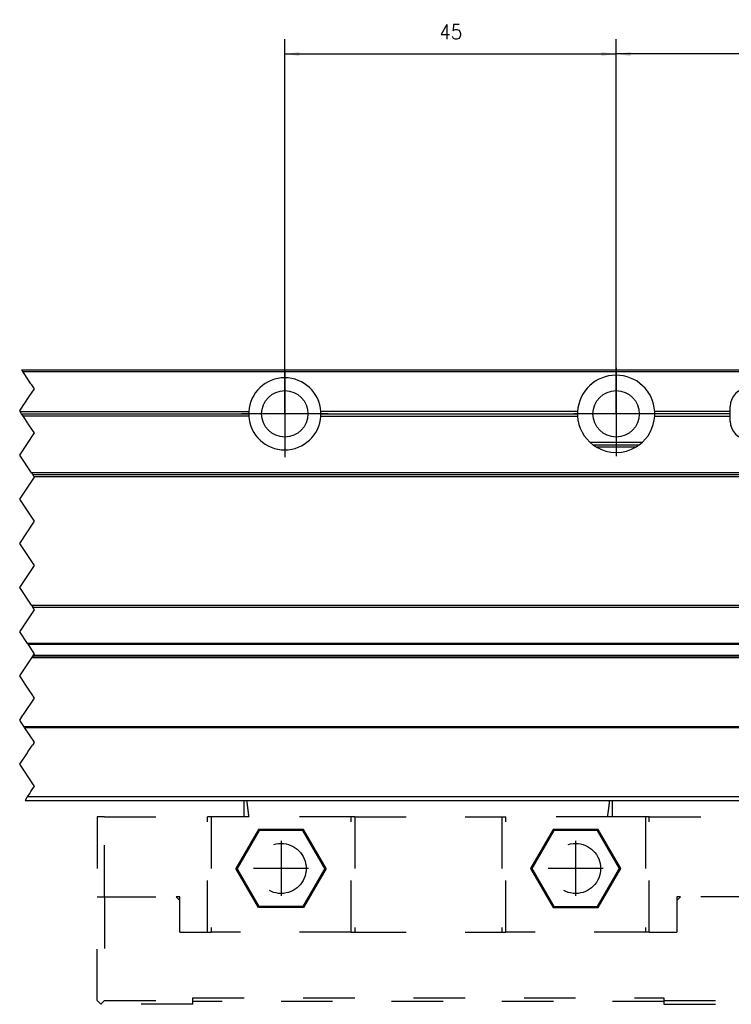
# Model space of a CAD drawing. Header units: millimetres. Extents: x -235 to 9216, y -109 to 485.
# Tile 14 of 44: x 271 to 368, y 171 to 305. Entities that reach past the tile are written whole.
import ezdxf

# ---------------------------------------------------------------- set-up
doc = ezdxf.new("R2010")
doc.units = ezdxf.units.MM
doc.linetypes.add('DASHED', pattern=[15, 7, -8])
doc.linetypes.add('DOT_CENTER', pattern=[14, 12, -1, 0, -1])
doc.layers.add('1', color=7, linetype='Continuous')
doc.styles.add('CONVERTER_11', font='txt.shx', dxfattribs={"width": 0.9})
doc.dimstyles.new('ME10_DIM_32', dxfattribs={"dimtxt": 2, "dimasz": 2, "dimexe": 2, "dimexo": 0, "dimgap": 2, "dimtad": 1, "dimdsep": 46, "dimtxsty": 'CONVERTER_11', "dimsah": 1, "dimcen": 0.09, "dimclrd": 2, "dimclre": 2, "dimclrt": 2, "dimadec": 0, "dimazin": 0, "dimtfac": 1, "dimtdec": 4, "dimtix": 1, "dimtmove": 0, "dimatfit": 3, "dimfxl": 1, "dimtolj": 1, "dimtzin": 0, "dimarcsym": 0})
doc.dimstyles.new('ME10_DIM_33', dxfattribs={"dimtxt": 2, "dimasz": 2, "dimexe": 2, "dimexo": 0, "dimgap": 2, "dimtad": 1, "dimdsep": 46, "dimtxsty": 'CONVERTER_11', "dimsah": 1, "dimcen": 0.09, "dimclrd": 2, "dimclre": 2, "dimclrt": 2, "dimadec": 0, "dimazin": 0, "dimtfac": 1, "dimtdec": 4, "dimtix": 1, "dimtmove": 0, "dimatfit": 3, "dimfxl": 1, "dimtolj": 1, "dimtzin": 0, "dimarcsym": 0})

# ---------------------------------------------------------------- blocks, each defined once
blk = doc.blocks.new('CABEZA_1__4', base_point=(281.51, 171.02))
at = {"color": 2, "linetype": 'DASHED'}
for p, q in [((301.51, 196.47), (301.51, 198.72)), ((351.51, 196.47), (351.51, 198.72)), ((282.51, 196.47), (281.51, 196.47)), ((281.51, 196.47), (281.51, 185.62)), ((282.51, 196.47), (296.51, 196.47)), ((282.51, 185.62), (282.51, 196.47)), ((297.01, 196.47), (296.51, 196.47)), ((296.51, 180.82), (296.51, 196.47)), ((301.51, 196.47), (297.01, 196.47)), ((297.01, 196.47), (297.01, 180.82)), ((302.15, 196.47), (301.51, 196.47)), ((316.01, 196.47), (302.15, 196.47)), ((316.51, 196.47), (316.01, 196.47)), ((316.01, 180.82), (316.01, 196.47)), ((316.51, 196.47), (336.51, 196.47)), ((316.51, 196.47), (316.51, 180.82)), ((336.51, 196.47), (337.01, 196.47)), ((336.51, 196.47), (336.51, 180.82)), ((350.86, 196.47), (337.01, 196.47)), ((337.01, 180.82), (337.01, 196.47)), ((351.51, 196.47), (350.86, 196.47)), ((356.01, 196.47), (351.51, 196.47)), ((356.51, 196.47), (356.01, 196.47)), ((356.01, 196.47), (356.01, 180.82)), ((356.51, 196.47), (370.51, 196.47)), ((356.51, 180.82), (356.51, 196.47)), ((370.51, 196.47), (371.51, 196.47)), ((370.51, 185.62), (370.51, 196.47)), ((371.51, 196.47), (371.51, 185.62)), ((303.45, 194.77), (300.38, 189.47)), ((303.53, 194.62), (300.56, 189.47)), ((309.57, 194.77), (303.45, 194.77)), ((303.53, 194.62), (303.45, 194.77)), ((309.48, 194.62), (303.53, 194.62)), ((309.48, 194.62), (309.57, 194.77)), ((312.45, 189.47), (309.48, 194.62)), ((312.63, 189.47), (309.57, 194.77)), ((343.45, 194.77), (340.38, 189.47)), ((343.53, 194.62), (340.56, 189.47)), ((349.57, 194.77), (343.45, 194.77)), ((343.53, 194.62), (343.45, 194.77)), ((349.48, 194.62), (343.53, 194.62)), ((349.48, 194.62), (349.57, 194.77)), ((352.45, 189.47), (349.48, 194.62)), ((352.63, 189.47), (349.57, 194.77)), ((303.45, 184.17), (300.38, 189.47)), ((300.56, 189.47), (300.38, 189.47)), ((303.53, 184.32), (300.56, 189.47)), ((312.45, 189.47), (309.48, 184.32)), ((312.63, 189.47), (309.57, 184.17)), ((312.45, 189.47), (312.63, 189.47)), ((340.38, 189.47), (343.45, 184.17)), ((340.56, 189.47), (340.38, 189.47)), ((340.56, 189.47), (343.53, 184.32)), ((349.48, 184.32), (352.45, 189.47)), ((349.57, 184.17), (352.63, 189.47)), ((352.45, 189.47), (352.63, 189.47)), ((281.51, 185.62), (282.51, 185.62)), ((281.51, 171.52), (281.51, 185.62)), ((282.51, 185.62), (292.26, 185.62)), ((282.51, 185.62), (282.51, 171.52)), ((292.76, 185.12), (292.26, 185.62)), ((292.76, 185.62), (292.26, 185.62)), ((292.76, 185.12), (292.76, 185.62)), ((292.76, 180.82), (292.76, 185.12)), ((360.76, 185.62), (360.26, 185.62)), ((360.76, 185.62), (360.26, 185.12)), ((360.26, 185.62), (360.26, 185.12)), ((360.26, 185.12), (360.26, 180.82)), ((370.51, 185.62), (360.76, 185.62)), ((371.51, 185.62), (370.51, 185.62)), ((374.51, 185.62), (371.51, 185.62)), ((374.51, 185.62), (375.51, 185.62)), ((374.51, 171.52), (374.51, 185.62)), ((385.25, 185.62), (375.51, 185.62)), ((375.51, 171.52), (375.51, 185.62)), ((385.25, 171.52), (385.25, 185.62)), ((303.45, 184.17), (303.53, 184.32)), ((309.57, 184.17), (303.45, 184.17)), ((309.48, 184.32), (303.53, 184.32)), ((309.57, 184.17), (309.48, 184.32)), ((343.53, 184.32), (343.45, 184.17)), ((343.45, 184.17), (349.57, 184.17)), ((343.53, 184.32), (349.48, 184.32)), ((349.48, 184.32), (349.57, 184.17)), ((292.76, 180.82), (296.51, 180.82)), ((296.51, 180.82), (297.01, 180.82)), ((316.01, 180.82), (297.01, 180.82)), ((316.01, 180.82), (316.51, 180.82)), ((316.51, 180.82), (336.51, 180.82)), ((336.51, 180.82), (337.01, 180.82)), ((356.01, 180.82), (337.01, 180.82)), ((356.51, 180.82), (356.01, 180.82)), ((356.51, 180.82), (360.26, 180.82)), ((281.51, 171.52), (282.01, 171.02)), ((282.01, 171.02), (282.51, 171.52)), ((282.51, 171.52), (294.51, 171.52)), ((294.51, 171.92), (358.51, 171.92)), ((294.51, 171.52), (294.51, 171.92)), ((294.51, 171.42), (294.51, 171.52)), ((358.51, 171.42), (294.51, 171.42)), ((294.51, 171.02), (294.51, 171.42)), ((358.51, 171.92), (358.51, 171.52)), ((358.51, 171.52), (374.51, 171.52)), ((358.51, 171.52), (358.51, 171.42)), ((358.51, 171.42), (358.51, 171.02)), ((374.51, 171.52), (375.01, 171.02)), ((375.51, 171.52), (375.01, 171.02)), ((375.51, 171.52), (385.25, 171.52)), ((385.25, 171.52), (384.75, 171.02)), ((294.51, 171.02), (282.01, 171.02)), ((358.51, 171.02), (375.01, 171.02)), ((375.01, 171.02), (384.75, 171.02))]:
    blk.add_line(p, q, dxfattribs=at)
for centre in [(306.51, 189.47), (346.51, 189.47)]:
    blk.add_circle(centre, 3.4, dxfattribs=at)
for points in [[(302.15, 196.47), (302.13, 196.68), (302.07, 197.1), (302, 197.68), (301.93, 198.22), (301.88, 198.55), (301.86, 198.72)], [(350.86, 196.47), (350.89, 196.68), (350.94, 197.1), (351.02, 197.68), (351.09, 198.22), (351.13, 198.55), (351.15, 198.72)]]:
    blk.add_open_spline(points, degree=3, knots=[0, 0, 0, 0, 0.63275, 1.265494, 1.768306, 2.271081, 2.271081, 2.271081, 2.271081], dxfattribs=at)
at = {"layer": '1', "color": 2, "linetype": 'DOT_CENTER'}
for p, q in [((306.51, 193.21), (306.51, 185.73)), ((346.51, 193.21), (346.51, 185.73)), ((310.25, 189.47), (302.77, 189.47)), ((350.25, 189.47), (342.77, 189.47))]:
    blk.add_line(p, q, dxfattribs=at)
blk = doc.blocks.new('Li-80_PERFIL__7', base_point=(-69.49, 198.72))
at = {"color": 2, "linetype": 'DOT_CENTER'}
for p, q in [((271.27, 257.22), (271.44, 256.97)), ((271.61, 256.72), (271.44, 256.97)), ((272.54, 255.31), (271.61, 256.72)), ((272.31, 253.57), (273.01, 254.62)), ((272.65, 255.15), (272.54, 255.31)), ((273.01, 254.62), (272.65, 255.15)), ((271.63, 252.55), (272.31, 253.57)), ((271.01, 251.62), (271.57, 252.47)), ((271.07, 251.52), (271.01, 251.62)), ((271.27, 251.22), (271.07, 251.52)), ((271.57, 252.47), (271.63, 252.55)), ((271.47, 250.92), (271.27, 251.22)), ((271.51, 250.87), (271.47, 250.92)), ((272.11, 249.97), (271.51, 250.87)), ((272.17, 249.88), (272.11, 249.97)), ((272.84, 248.87), (272.17, 249.88)), ((273.01, 248.62), (272.84, 248.87)), ((271.01, 245.62), (273.01, 248.62)), ((272.61, 243.22), (271.01, 245.62)), ((271.01, 239.62), (273.01, 242.62)), ((272.61, 243.22), (272.77, 242.97)), ((272.94, 242.72), (272.77, 242.97)), ((273.01, 242.62), (272.94, 242.72)), ((273.01, 236.62), (271.01, 239.62)), ((271.01, 233.62), (273.01, 236.62)), ((273.01, 230.62), (271.01, 233.62)), ((271.01, 227.62), (273.01, 230.62)), ((272.61, 225.22), (271.01, 227.62)), ((272.61, 225.22), (272.77, 224.97)), ((273.01, 224.62), (272.77, 224.97)), ((271.01, 221.62), (273.01, 224.62)), ((272.08, 220.02), (271.01, 221.62)), ((272.08, 220.02), (272.14, 219.93)), ((273.01, 218.62), (272.14, 219.93)), ((271.01, 215.62), (272.66, 218.1)), ((272.66, 218.1), (272.74, 218.22)), ((272.74, 218.22), (272.76, 218.25)), ((272.85, 218.38), (272.76, 218.25)), ((272.85, 218.38), (273.01, 218.62)), ((271.61, 214.71), (271.01, 215.62)), ((271.68, 214.62), (271.61, 214.71)), ((272.11, 213.97), (271.68, 214.62)), ((272.79, 212.95), (272.11, 213.97)), ((272.84, 212.87), (272.79, 212.95)), ((273.01, 212.62), (272.84, 212.87)), ((271.5, 210.37), (273.01, 212.62)), ((271.01, 209.62), (271.45, 210.28)), ((271.45, 210.28), (271.5, 210.37)), ((271.24, 209.27), (271.01, 209.62)), ((271.6, 208.72), (271.24, 209.27)), ((271.67, 208.63), (271.6, 208.72)), ((273.01, 206.62), (271.67, 208.63)), ((272.13, 205.3), (272.74, 206.22)), ((272.91, 206.47), (272.74, 206.22)), ((272.91, 206.47), (273.01, 206.62)), ((271.01, 203.62), (272.05, 205.19)), ((272.05, 205.19), (272.13, 205.3)), ((272.87, 200.82), (271.01, 203.62)), ((273.01, 200.62), (272.87, 200.82)), ((272.89, 200.45), (273.01, 200.62)), ((272.07, 199.22), (272.37, 199.67)), ((272.37, 199.67), (272.54, 199.92)), ((272.54, 199.92), (272.89, 200.45)), ((271.99, 199.1), (271.74, 198.72)), ((271.99, 199.1), (272.07, 199.22))]:
    blk.add_line(p, q, dxfattribs=at)
at = {"color": 7, "linetype": 'Continuous'}
for p, q in [((271.27, 257.22), (475.51, 257.22)), ((271.44, 256.97), (475.51, 256.97)), ((271.07, 251.52), (302.12, 251.52)), ((346.77, 251.52), (311.9, 251.52)), ((367.51, 251.52), (357.25, 251.52)), ((367.51, 251.52), (367.51, 252.22)), ((367.51, 251.22), (367.51, 251.52)), ((271.27, 251.22), (302.11, 251.22)), ((302.12, 250.92), (271.47, 250.92)), ((311.9, 250.92), (346.77, 250.92)), ((311.91, 251.22), (346.76, 251.22)), ((357.25, 250.92), (367.51, 250.92)), ((367.51, 251.22), (357.26, 251.22)), ((367.51, 250.92), (367.51, 251.22)), ((367.51, 250.22), (367.51, 250.92)), ((355.52, 247.32), (348.49, 247.32)), ((348.86, 247.02), (355.16, 247.02)), ((349.26, 246.74), (354.75, 246.74)), ((475.51, 243.22), (272.61, 243.22)), ((272.77, 242.97), (475.51, 242.97)), ((272.94, 242.72), (475.51, 242.72)), ((272.61, 225.22), (475.51, 225.22)), ((272.77, 224.97), (475.51, 224.97)), ((475.51, 220.02), (272.08, 220.02)), ((272.14, 219.93), (475.51, 219.93)), ((475.51, 218.1), (272.66, 218.1)), ((272.74, 218.22), (475.51, 218.22)), ((475.51, 218.38), (272.85, 218.38)), ((475.51, 208.72), (271.6, 208.72)), ((271.67, 208.63), (475.51, 208.63)), ((271.74, 198.72), (475.51, 198.72)), ((475.51, 199.22), (272.07, 199.22))]:
    blk.add_line(p, q, dxfattribs=at)
for centre in [(307.01, 251.22), (352.01, 251.22)]:
    blk.add_circle(centre, 3.15, dxfattribs=at)
for centre, radius, start, end in [((307.01, 251.22), 4.9, 3.5101, 176.4899), ((352.01, 251.22), 5.25, 3.2758, 176.7242), ((370.01, 252.22), 2.5, 0, 180), ((307.01, 251.22), 4.9, 176.4899, 180), ((307.01, 251.22), 4.9, 0, 3.5101), ((352.01, 251.22), 5.25, 176.7242, 180), ((352.01, 251.22), 5.25, 0, 3.2758), ((307.01, 251.22), 4.9, 180, 183.5101), ((307.01, 251.22), 4.9, 183.5101, 356.4899), ((307.01, 251.22), 4.9, 356.4899, 0), ((352.01, 251.22), 5.25, 180, 183.2758), ((352.01, 251.22), 5.25, 183.2758, 233.1301), ((352.01, 251.22), 5.25, 306.8699, 356.7242), ((352.01, 251.22), 5.25, 356.7242, 0), ((370.01, 250.22), 2.5, 180, 0), ((352.01, 251.22), 5.25, 233.1301, 238.4937), ((352.01, 251.22), 5.25, 238.4937, 301.5063), ((352.01, 251.22), 5.25, 301.5063, 306.8699)]:
    blk.add_arc(centre, radius, start, end, dxfattribs=at)
at = {"layer": '1', "color": 2, "linetype": 'DOT_CENTER'}
for p, q in [((307.01, 257.12), (307.01, 245.32)), ((352.01, 257.47), (352.01, 244.97)), ((352.01, 257.47), (352.01, 244.97)), ((307.01, 256.61), (307.01, 245.83)), ((352.01, 254.69), (352.01, 247.76)), ((312.91, 251.22), (301.11, 251.22)), ((312.4, 251.22), (301.62, 251.22)), ((358.26, 251.22), (345.76, 251.22)), ((358.26, 251.22), (345.76, 251.22)), ((355.47, 251.22), (348.54, 251.22))]:
    blk.add_line(p, q, dxfattribs=at)
blk = doc.blocks.new('Li-80__9', base_point=(-100.3, 170.77))
for name, p in [('Li-80_PERFIL__7', (-69.49, 198.72)), ('CABEZA_1__4', (281.51, 171.02))]:
    blk.add_blockref(name, p)
blk = doc.blocks.new('*D90')
at = {"layer": '1', "color": 2, "linetype": 'Continuous'}
for p, q in [((352.01, 251.22), (352.01, 302.1)), ((389.01, 251.22), (389.01, 302.1)), ((389.01, 300.1), (352.01, 300.1))]:
    blk.add_line(p, q, dxfattribs=at)
at = {"layer": '1', "color": 2}
for points in [[(354.01, 300.36), (354.01, 299.83), (352.01, 300.1)], [(387.01, 299.83), (387.01, 300.36), (389.01, 300.1)]]:
    blk.add_solid(points, dxfattribs=at)
at = {"layer": '1', "color": 2, "insert": (369.01, 302.1), "char_height": 2, "attachment_point": 7, "rotation": 0.0001, "line_spacing_factor": 0.60024, "style": 'CONVERTER_11'}
blk.add_mtext('37', dxfattribs=at)
blk = doc.blocks.new('*D91')
at = {"layer": '1', "color": 2, "linetype": 'Continuous'}
for p, q in [((307.01, 251.22), (307.01, 302.1)), ((352.01, 251.22), (352.01, 302.1)), ((307.01, 300.1), (352.01, 300.1))]:
    blk.add_line(p, q, dxfattribs=at)
at = {"layer": '1', "color": 2}
for points in [[(309.01, 300.36), (309.01, 299.83), (307.01, 300.1)], [(350.01, 299.83), (350.01, 300.36), (352.01, 300.1)]]:
    blk.add_solid(points, dxfattribs=at)
at = {"layer": '1', "color": 2, "insert": (328.01, 302.1), "char_height": 2, "attachment_point": 7, "rotation": 0.0001, "line_spacing_factor": 0.60024, "style": 'CONVERTER_11'}
blk.add_mtext('45', dxfattribs=at)
blk = doc.blocks.new('A', base_point=(271.08, 214.12))
blk.add_blockref('Li-80__9', (-100.298, 170.772))
at = {"layer": '1'}
for p2, distance, dimstyle, picture, middle in [((307.007, 251.22), -48.878, 'ME10_DIM_33', '*D91', (329.507, 303.098)), ((389.007, 251.22), 48.878, 'ME10_DIM_32', '*D90', (370.507, 303.098))]:
    dim = blk.add_aligned_dim(p1=(352.007, 251.22), p2=p2, distance=distance, dimstyle=dimstyle, dxfattribs=at)
    dim.commit()
    dim.dimension.update_dxf_attribs({"geometry": picture, "text_midpoint": middle, "text_rotation": 0.00014})

msp = doc.modelspace()

# ---------------------------------------------------------------- block references
msp.add_blockref('A', (271.08, 214.12))

doc.saveas('drawing.dxf')
